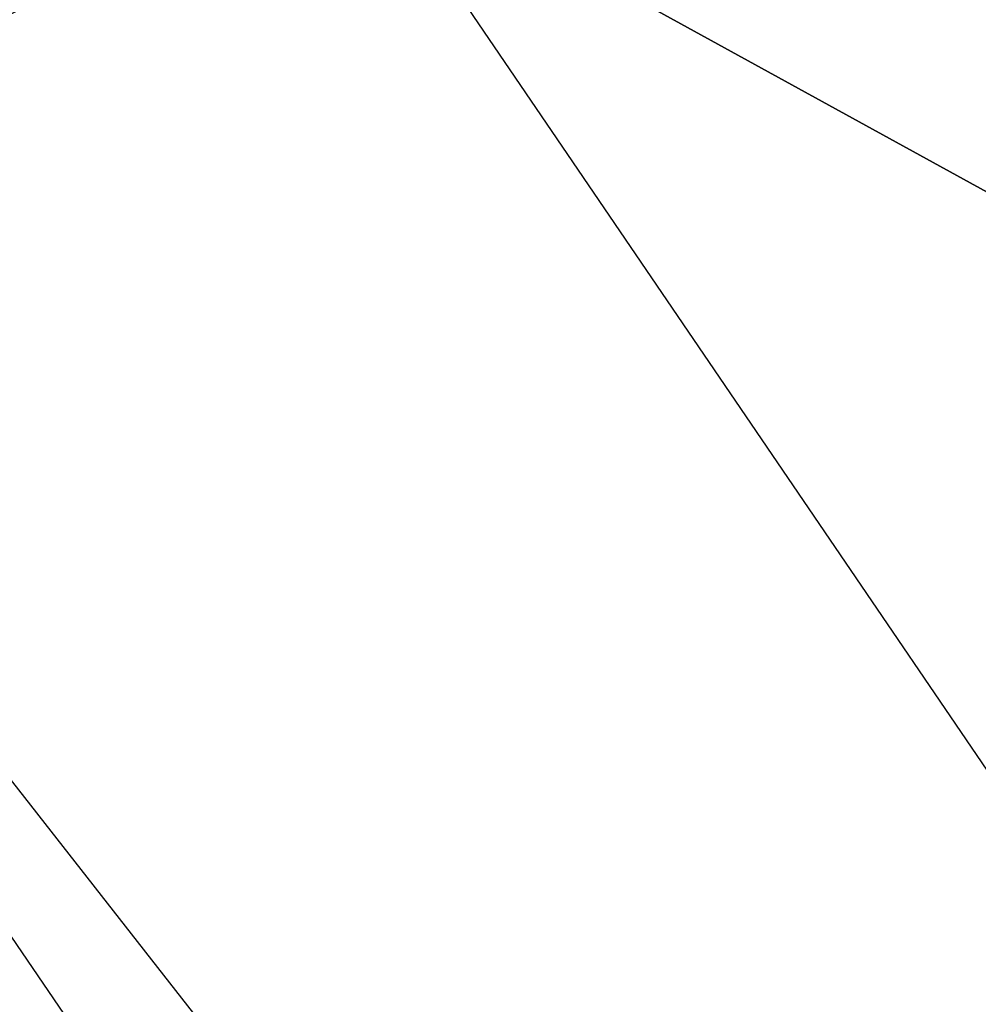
# Model space of a CAD drawing. Header units: millimetres. Extents: x 26 to 326, y -150 to 150.
# Tile 151 of 256: x 169.656 to 169.825, y -5.226 to -5.052. Entities that reach past the tile are written whole.
import ezdxf

# ---------------------------------------------------------------- set-up
doc = ezdxf.new("R2010")
doc.units = ezdxf.units.MM
doc.header["$LTSCALE"] = 25.4
doc.layers.get('0').update_dxf_attribs({"true_color": 0xff5454})

# ---------------------------------------------------------------- blocks, each defined once
blk = doc.blocks.new('Z_o_enie AMALFI_8381_8380 pm 1.STL')
at = {"color": 18, "true_color": 0x000000}
mesh = blk.add_polyface(dxfattribs=at)
corners = [(169.71535, -5.02096, 361.01712), (169.31429, -4.64715, 359.42313), (169.57045, -5.09109, 359.41733), (169.46564, -4.58822, 361.0228)]
mesh.append_faces([[corners[k] for k in face] for face in [(0, 1, 2), (1, 0, 3)]], dxfattribs={"vtx0": -1, "color": 18})
mesh = blk.add_polyface(dxfattribs=at)
corners = [(170.21219, -5.29396, 362.49124), (169.71535, -5.02096, 361.01712), (169.9966, -5.43388, 361.01175), (169.94231, -4.89772, 362.4964)]
mesh.append_faces([[corners[k] for k in face] for face in [(0, 1, 2), (1, 0, 3)]], dxfattribs={"vtx0": -1, "color": 18})
mesh = blk.add_polyface(dxfattribs=at)
corners = [(169.55096, -5.05464, 350.62244), (169.80774, -5.52923, 357.61688), (169.54625, -5.1489, 357.62183)]
mesh.append_faces([[corners[k] for k in face] for face in [(0, 1, 2)]], dxfattribs={"color": 18})
mesh = blk.add_polyface(dxfattribs=at)
corners = [(169.55096, -5.05464, 350.62244), (170.35941, -6.0876, 350.60907), (169.80774, -5.52923, 357.61688)]
mesh.append_faces([[corners[k] for k in face] for face in [(0, 1, 2)]], dxfattribs={"color": 18})
mesh = blk.add_polyface(dxfattribs=at)
corners = [(169.85898, -5.5147, 359.4118), (169.5294, -5.10501, 358.5087), (169.82001, -5.53167, 358.50317), (169.57045, -5.09109, 359.41733)]
mesh.append_faces([[corners[k] for k in face] for face in [(0, 1, 2), (1, 0, 3)]], dxfattribs={"vtx0": -1, "color": 18})
mesh = blk.add_polyface(dxfattribs=at)
corners = [(169.5294, -5.10501, 358.5087), (169.54625, -5.1489, 357.62183), (169.82001, -5.53167, 358.50317)]
mesh.append_faces([[corners[k] for k in face] for face in [(0, 1, 2)]], dxfattribs={"color": 18})
mesh = blk.add_polyface(dxfattribs=at)
corners = [(169.54625, -5.1489, 357.62183), (169.80774, -5.52923, 357.61688), (169.82001, -5.53167, 358.50317)]
mesh.append_faces([[corners[k] for k in face] for face in [(0, 1, 2)]], dxfattribs={"color": 18})

msp = doc.modelspace()

# ---------------------------------------------------------------- block references
at = {"color": 0}
msp.add_blockref('Z_o_enie AMALFI_8381_8380 pm 1.STL', (0, 0), dxfattribs=at)

doc.saveas('drawing.dxf')
